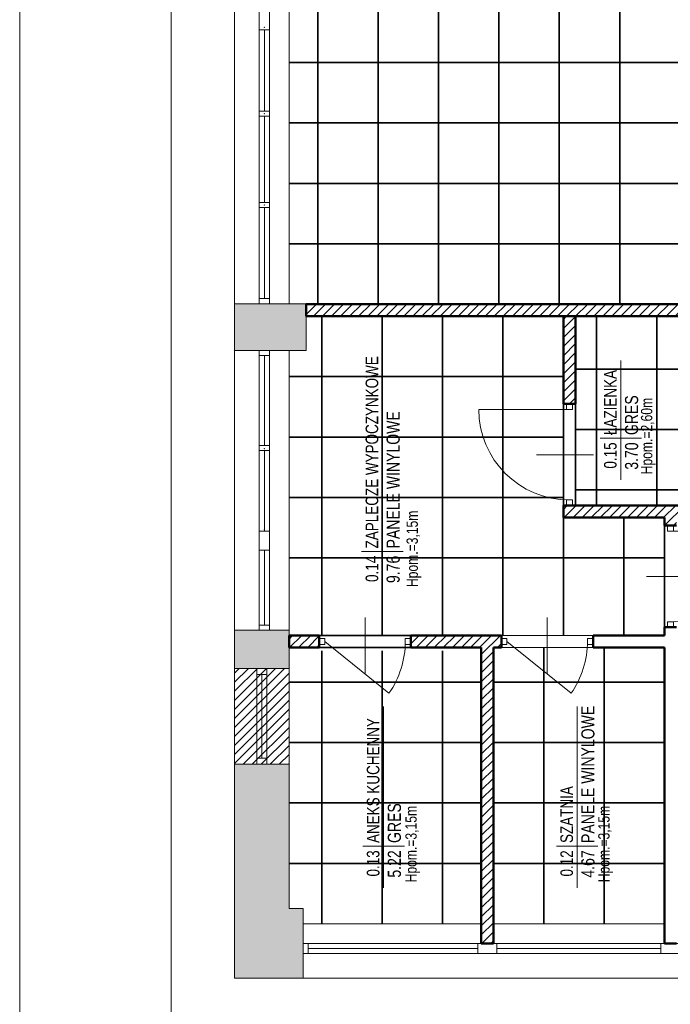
# Model space of a CAD drawing. Header units: millimetres. Extents: x 27490 to 108194, y -40520 to 41185.
# Tile 35 of 65: x 38965 to 39611, y -31262 to -30284. Entities that reach past the tile are written whole.
import ezdxf
from ezdxf.enums import TextEntityAlignment as Align

# ---------------------------------------------------------------- set-up
doc = ezdxf.new("R2010")
doc.units = ezdxf.units.MM
doc.linetypes.add('DASHEDX2', pattern=[1.5, 1, -0.5])
doc.layers.get('0').update_dxf_attribs({"lineweight": 18})
doc.layers.get('Defpoints').update_dxf_attribs({"lineweight": 18})
for name, color, linetype, lineweight in [('BA_met', 7, 'Continuous', 18), ('Cienka', 7, 'Continuous', 18), ('M_Ramki rysunków', 2, 'Continuous', 18), ('PG_PRZERYWANE_ŚREDNIE', 1, 'DASHEDX2', 18), ('PG_WIDOKOWE_CIENKIE', 1, 'Continuous', 18), ('PG_WYPOSAŻENIE', 1, 'Continuous', 18), ('PG_ŚCIANY_DZIAŁOWE', 3, 'Continuous', 18), ('Przekrojowa', 60, 'Continuous', 18), ('Wyposażenie', 134, 'Continuous', 18), ('WYPOSAŻENIE GARAŻU', 253, 'Continuous', 5)]:
    doc.layers.add(name, color=color, linetype=linetype, lineweight=lineweight)
doc.styles.add('BIKTC', font='bikromsw.shx', dxfattribs={"width": 0.8})
doc.styles.add('ROMANS', font='bikromsw.shx', dxfattribs={"width": 0.8})
pattern_1 = [(45, (-11509.016, 3501.0586), (-4.49012806, 4.49012806), [])]

# ---------------------------------------------------------------- blocks, each defined once
blk = doc.blocks.new('jamb')
blk.add_lwpolyline([(-0.5, -0.5), (-0.5, 0.5), (0.5, 0.5), (0.5, -0.5)], close=True)
blk = doc.blocks.new('A$C6b6b2cc1')
at = {"color": 5, "lineweight": 20}
for p, q in [((17.9, 91), (29.9, 91)), ((17.9, 0), (29.9, 0))]:
    blk.add_line(p, q, dxfattribs=at)
for p, q in [((20.9, 85.5), (20.9, 91)), ((20.9, 91), (26.9, 91)), ((26.9, 91), (26.9, 85.5)), ((26.9, 85.5), (20.9, 85.5))]:
    blk.add_line(p, q)
at = {"color": 0, "extrusion": (0, 0, -1)}
blk.add_line((23.9, 5.5), (75.47, 69.26), dxfattribs=at)
at = {"extrusion": (0, 0, -1)}
blk.add_line((56.49, 45.5), (0, 45.5), dxfattribs=at)
at = {"color": 0, "extrusion": (0, 0, -1)}
blk.add_arc((-23.9, -4.5), 90, 90, 124.95948, dxfattribs=at)
at = {"layer": 'WYPOSAŻENIE GARAŻU', "color": 240, "true_color": 0xed1f24, "xscale": 5.5, "yscale": 5.999999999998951, "zscale": 5.5, "rotation": 90}
blk.add_blockref('jamb', (23.9, 2.75), dxfattribs=at)
blk = doc.blocks.new('dr1h901')
at = {"color": 0}
blk.add_line((-0.5, 0), (-0.5, 1), dxfattribs=at)
blk.add_line((0, 0.362), (0, -0.266))
blk.add_arc((-0.5, 0), 1, 0, 90, dxfattribs=at)
blk = doc.blocks.new('A$Cb1b4349b')
at = {"layer": 'WYPOSAŻENIE GARAŻU', "color": 240, "true_color": 0xed1f24, "xscale": 5.5, "yscale": 5.999999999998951, "zscale": 5.5, "rotation": 90}
for p in [(23.9, 98.25), (23.9, 2.75)]:
    blk.add_blockref('jamb', p, dxfattribs=at)
at = {"layer": 'WYPOSAŻENIE GARAŻU', "color": 1, "xscale": -90, "yscale": 90, "zscale": -90, "rotation": 270}
blk.add_blockref('dr1h901', (23.9, 50.5), dxfattribs=at)
blk = doc.blocks.new('bikmet')
blk.add_line((0, 1.65), (0, -1.65))
at = {"style": 'ROMANS', "width": 0.8}
blk.add_attdef('NRPOM', text='', height=1, dxfattribs=at).set_placement((-0.333, 0.333), align=Align.RIGHT)
blk.add_attdef('NWAPOM', (0.25, 0.333), '', height=1, dxfattribs=at)
blk.add_attdef('RAREA', text='', height=1.042, dxfattribs=at).set_placement((-0.333, -0.333), align=Align.TOP_RIGHT)
blk.add_attdef('PODLOGA', text='', height=1.042, dxfattribs=at).set_placement((0.25, -0.333), align=Align.TOP_LEFT)

msp = doc.modelspace()

# ---------------------------------------------------------------- hatches: boundary and pattern name
at = {"layer": 'PG_WIDOKOWE_CIENKIE', "lineweight": 18}
h = msp.add_hatch(dxfattribs=at)
h.set_pattern_fill('LINE', scale=2, angle=45)
h.set_pattern_definition(pattern_1)
h.paths.add_polyline_path([(39249.33, -30566.77), (39778.83, -30566.77), (39778.83, -30578.77), (39249.33, -30578.77)])
h = msp.add_hatch(dxfattribs=at)
h.set_pattern_fill('LINE', scale=2, angle=45)
h.set_pattern_definition(pattern_1)
h.paths.add_polyline_path([(39516.83, -30578.77), (39504.83, -30578.77), (39504.83, -30665.77), (39516.83, -30665.77)])
h = msp.add_hatch(dxfattribs=at)
h.set_pattern_fill('LINE', scale=2, angle=45)
h.set_pattern_definition(pattern_1)
h.paths.add_polyline_path([(39829.83, -30766.77), (39516.83, -30766.77), (39504.83, -30766.77), (39504.83, -30778.77), (39605.33, -30778.77), (39605.33, -30786.77), (39617.33, -30786.77), (39617.33, -30778.77), (39829.83, -30778.77)])
h = msp.add_hatch(dxfattribs=at)
h.set_pattern_fill('LINE', scale=2, angle=45)
h.set_pattern_definition(pattern_1)
h.paths.add_polyline_path([(39262.33, -30895.77), (39232.33, -30895.77), (39232.33, -30907.77), (39262.33, -30907.77)])
h = msp.add_hatch(dxfattribs=at)
h.set_pattern_fill('LINE', scale=2, angle=45)
h.set_pattern_definition(pattern_1)
h.paths.add_polyline_path([(39443.33, -30895.77), (39353.33, -30895.77), (39353.33, -30907.77), (39423.33, -30907.77), (39423.33, -31201.77), (39435.33, -31201.77), (39435.33, -30907.77), (39443.33, -30907.77)])
h = msp.add_hatch(dxfattribs=at)
h.set_pattern_fill('LINE', scale=2, angle=45)
h.set_pattern_definition([(45, (-11490.601, -3608.82), (-4.49012806, 4.49012806), [])])
h.paths.add_polyline_path([(39178.33, -30928.77), (39232.33, -30928.77), (39232.33, -31023.77), (39178.33, -31023.77)])
at = {"layer": 'PG_ŚCIANY_DZIAŁOWE', "true_color": 0x939598, "transparency": 33554610}
h = msp.add_hatch(color=252, dxfattribs=at)
h.dxf.hatch_style = 1
h.paths.add_polyline_path([(39249.33, -30566.27), (39178.33, -30566.27), (39178.33, -30612.77), (39232.33, -30612.77), (39249.33, -30612.77)])
h = msp.add_hatch(color=252, dxfattribs=at)
h.dxf.hatch_style = 1
h.paths.add_polyline_path([(39232.33, -30890.77), (39178.33, -30890.77), (39178.33, -30928.77), (39232.33, -30928.77)])
h = msp.add_hatch(color=252, dxfattribs=at)
h.dxf.hatch_style = 1
h.paths.add_polyline_path([(39232.33, -31023.77), (39193.21, -31023.77), (39193.21, -31091.26), (39178.33, -31091.26), (39178.33, -31236.27), (39246.33, -31236.27), (39246.33, -31182.27), (39246.33, -31167.27), (39232.33, -31167.27)])
h.paths.add_polyline_path([(39193.21, -31023.77), (39178.33, -31023.77), (39178.33, -31091.26), (39193.21, -31091.26)], flags=17)

# ---------------------------------------------------------------- linework, layer by layer
for p, q in [((39178.33, -30928.77), (39178.33, -28766.27)), ((39202.83, -30566.27), (39202.83, -30012.27)), ((39212.83, -30566.27), (39212.83, -30012.27)), ((39232.33, -30012.27), (39232.33, -30566.27)), ((39212.83, -30294.27), (39202.83, -30294.27)), ((39207.83, -30374.94), (39207.83, -30294.27)), ((39212.83, -30374.94), (39202.83, -30374.94)), ((39212.83, -30379.94), (39202.83, -30379.94)), ((39207.83, -30465.6), (39207.83, -30379.94)), ((39212.83, -30465.6), (39202.83, -30465.6)), ((39212.83, -30470.6), (39202.83, -30470.6)), ((39207.83, -30561.27), (39207.83, -30470.6)), ((39249.33, -30566.27), (39178.33, -30566.27)), ((39212.83, -30561.27), (39202.83, -30561.27)), ((39212.83, -30566.27), (39202.83, -30566.27)), ((39249.33, -30612.77), (39249.33, -30566.27)), ((39232.33, -30612.77), (39178.33, -30612.77)), ((39202.83, -30890.77), (39202.83, -30612.77)), ((39212.83, -30612.77), (39202.83, -30612.77)), ((39212.83, -30890.77), (39212.83, -30612.77)), ((39249.33, -30612.77), (39232.33, -30612.77)), ((39232.33, -30612.77), (39232.33, -30928.77)), ((39232.33, -30612.77), (39249.33, -30612.77)), ((39212.83, -30617.77), (39202.83, -30617.77)), ((39207.83, -30707.02), (39207.83, -30617.77)), ((39212.83, -30707.02), (39202.83, -30707.02)), ((39212.83, -30712.02), (39202.83, -30712.02)), ((39207.83, -30792.27), (39207.83, -30712.02)), ((39212.83, -30792.27), (39202.83, -30792.27)), ((39212.83, -30811.27), (39202.83, -30811.27)), ((39207.83, -30885.77), (39207.83, -30811.27)), ((39232.33, -30814.77), (39232.33, -30806.77)), ((39212.83, -30885.77), (39202.83, -30885.77)), ((39232.33, -30890.77), (39178.33, -30890.77)), ((39232.33, -30890.77), (39232.33, -30895.77)), ((39232.33, -30928.77), (39178.33, -30928.77)), ((39178.33, -30928.77), (39178.33, -31023.77)), ((39200.33, -30928.77), (39200.33, -30934.77)), ((39210.33, -30928.77), (39210.33, -30934.77)), ((39232.33, -30928.77), (39232.33, -31023.77)), ((39210.33, -30934.77), (39200.33, -30934.77)), ((39200.33, -30934.77), (39200.33, -31017.77)), ((39205.33, -30934.77), (39205.33, -31017.77)), ((39210.33, -30934.77), (39210.33, -31017.77)), ((39178.33, -31236.27), (39178.33, -31023.77)), ((39232.33, -31023.77), (39178.33, -31023.77)), ((39210.33, -31017.77), (39200.33, -31017.77)), ((39200.33, -31017.77), (39200.33, -31023.77)), ((39210.33, -31017.77), (39210.33, -31023.77)), ((39232.33, -31023.77), (39232.33, -31167.27)), ((39232.33, -31167.27), (39246.33, -31167.27)), ((39246.33, -31182.27), (39246.33, -31167.27)), ((39423.33, -31182.27), (39246.33, -31182.27)), ((39246.33, -31182.27), (39246.33, -31236.27)), ((39605.33, -31182.27), (39435.33, -31182.27)), ((39246.33, -31201.77), (39246.33, -31211.77)), ((39801.83, -31201.77), (39246.33, -31201.77)), ((39251.33, -31201.77), (39251.33, -31211.77)), ((39419.83, -31211.77), (39419.83, -31201.77)), ((39438.83, -31211.77), (39438.83, -31201.77)), ((39801.83, -31211.77), (39246.33, -31211.77)), ((39419.83, -31206.77), (39251.33, -31206.77)), ((39601.83, -31206.77), (39438.83, -31206.77)), ((40639.33, -31236.27), (39178.33, -31236.27))]:
    msp.add_line(p, q)
at = {"lineweight": 20}
msp.add_line((39601.83, -31211.77), (39601.83, -31201.77), dxfattribs=at)
for points in [[(39249.33, -30566.77), (39778.83, -30566.77), (39778.83, -30578.77), (39249.33, -30578.77)], [(39178.33, -30928.77), (39232.33, -30928.77), (39232.33, -31023.77), (39178.33, -31023.77)]]:
    msp.add_lwpolyline(points, close=True)
for p in [(39207.83, -30291.77), (39207.83, -30291.77), (39207.83, -30291.77), (39207.83, -30291.77), (39207.83, -30377.44), (39207.83, -30377.44), (39207.83, -30377.44), (39207.83, -30377.44), (39207.83, -30468.1), (39207.83, -30468.1), (39207.83, -30468.1), (39207.83, -30468.1), (39207.83, -30710.44), (39207.83, -30710.44), (39207.83, -30710.44), (39207.83, -30710.44), (39207.83, -30790.6), (39207.83, -30790.6), (39207.83, -30790.6), (39207.83, -30790.6)]:
    msp.add_point(p)
at = {"layer": 'BA_met', "color": 18, "true_color": 0x000000}
for p, q in [((39325.1, -30853.96), (39325.1, -30591.55)), ((39561.92, -30741.32), (39561.92, -30622.59)), ((39326.31, -31146.59), (39326.31, -30966.45)), ((39518.56, -31146.59), (39518.56, -30966.45))]:
    msp.add_line(p, q, dxfattribs=at)
at = {"layer": 'Cienka'}
msp.add_line((39516.83, -30578.77), (39616.83, -30578.77), dxfattribs=at)
at = {"layer": 'Defpoints', "color": 18, "lineweight": 18, "true_color": 0x000000}
msp.add_lwpolyline([(41934.83, -27978.8), (41934.83, -32178.8), (38964.83, -32178.8), (38964.83, -27978.8)], close=True, dxfattribs=at)
at = {"layer": 'M_Ramki rysunków'}
msp.add_lwpolyline([(39116.01, -28028.8), (41886.01, -28028.8), (41884.83, -32128.8), (39114.83, -32128.8)], close=True, dxfattribs=at)
at = {"layer": 'PG_PRZERYWANE_ŚREDNIE', "color": 6, "linetype": 'ByBlock', "lineweight": 35, "ltscale": 15}
for p, q in [((39260.83, -29605.27), (39260.83, -30566.77)), ((39320.83, -29605.27), (39320.83, -30566.77)), ((39380.83, -29605.27), (39380.83, -30566.77)), ((39440.83, -29605.27), (39440.83, -30566.77)), ((39500.83, -29605.27), (39500.83, -30566.77)), ((39560.83, -29605.27), (39560.83, -30566.77)), ((40004.83, -30326.77), (39232.33, -30326.77)), ((40004.83, -30386.77), (39232.33, -30386.77)), ((39826.83, -30446.77), (39232.33, -30446.77)), ((39826.83, -30506.77), (39232.33, -30506.77)), ((39778.83, -30566.77), (39249.33, -30566.77)), ((39264.83, -30578.77), (39264.83, -30895.77)), ((39324.83, -30578.77), (39324.83, -30895.77)), ((39384.83, -30578.77), (39384.83, -30895.77)), ((39444.83, -30578.77), (39444.83, -30895.77)), ((39504.83, -30578.77), (39504.83, -30895.77)), ((39537.83, -30578.77), (39537.83, -30766.77)), ((39597.83, -30578.77), (39597.83, -30766.77)), ((39516.83, -30631.27), (39717.83, -30631.27)), ((39504.83, -30638.77), (39232.33, -30638.77)), ((39516.83, -30665.77), (39516.83, -30766.77)), ((39516.83, -30691.27), (39717.83, -30691.27)), ((39504.83, -30698.77), (39232.33, -30698.77)), ((39516.83, -30751.27), (39717.83, -30751.27)), ((39504.83, -30758.77), (39232.33, -30758.77)), ((39564.83, -30778.77), (39564.83, -30895.77)), ((39605.33, -30786.77), (39605.33, -30887.77)), ((39605.33, -30818.77), (39232.33, -30818.77)), ((39262.33, -30895.77), (39353.33, -30895.77)), ((39353.33, -30907.77), (39262.33, -30907.77)), ((39485.33, -30907.77), (39485.33, -31182.27)), ((39545.33, -30907.77), (39545.33, -31182.27)), ((39264.83, -30911.27), (39264.83, -31182.27)), ((39324.83, -30911.27), (39324.83, -31182.27)), ((39384.83, -30911.27), (39384.83, -31182.27)), ((39423.33, -30942.27), (39232.33, -30942.27)), ((39605.33, -30942.27), (39435.33, -30942.27)), ((39423.33, -31002.27), (39232.33, -31002.27)), ((39605.33, -31002.27), (39435.33, -31002.27)), ((39423.33, -31062.27), (39232.33, -31062.27)), ((39605.33, -31062.27), (39435.33, -31062.27)), ((39423.33, -31122.27), (39232.33, -31122.27)), ((39605.33, -31122.27), (39435.33, -31122.27))]:
    msp.add_line(p, q, dxfattribs=at)
at = {"layer": 'PG_WIDOKOWE_CIENKIE', "color": 18, "lineweight": 50, "true_color": 0x000000}
for p, q in [((39249.33, -30566.77), (39778.83, -30566.77)), ((39249.33, -30566.77), (39249.33, -30578.77)), ((39249.33, -30578.77), (39778.83, -30578.77)), ((39504.83, -30665.77), (39504.83, -30578.77)), ((39516.83, -30665.77), (39516.83, -30578.77)), ((39516.83, -30665.77), (39504.83, -30665.77)), ((39504.83, -30778.77), (39504.83, -30766.77)), ((39516.83, -30766.77), (39504.83, -30766.77)), ((39516.83, -30766.77), (39829.83, -30766.77)), ((39504.83, -30778.77), (39605.33, -30778.77)), ((39605.33, -30786.77), (39605.33, -30778.77)), ((39605.33, -30786.77), (39617.33, -30786.77)), ((39605.33, -30895.77), (39605.33, -30887.77)), ((39605.33, -30887.77), (39617.33, -30887.77)), ((39232.33, -30895.77), (39262.33, -30895.77)), ((39232.33, -30895.77), (39232.33, -30907.77)), ((39262.33, -30907.77), (39262.33, -30895.77)), ((39353.33, -30895.77), (39443.33, -30895.77)), ((39353.33, -30907.77), (39353.33, -30895.77)), ((39443.33, -30907.77), (39443.33, -30895.77)), ((39534.33, -30895.77), (39605.33, -30895.77)), ((39534.33, -30907.77), (39534.33, -30895.77)), ((39232.33, -30907.77), (39262.33, -30907.77)), ((39353.33, -30907.77), (39423.33, -30907.77)), ((39423.33, -31201.77), (39423.33, -30907.77)), ((39435.33, -30907.77), (39443.33, -30907.77)), ((39435.33, -31201.77), (39435.33, -30907.77)), ((39534.33, -30907.77), (39605.33, -30907.77)), ((39605.33, -31201.77), (39605.33, -30907.77)), ((39423.33, -31201.77), (39435.33, -31201.77)), ((39605.33, -31201.77), (39617.33, -31201.77))]:
    msp.add_line(p, q, dxfattribs=at)
at = {"layer": 'Przekrojowa'}
for p, q in [((39443.33, -30895.77), (39534.33, -30895.77)), ((39443.33, -30907.77), (39534.33, -30907.77))]:
    msp.add_line(p, q, dxfattribs=at)
at = {"layer": 'Wyposażenie', "color": 7, "lineweight": 0}
msp.add_line((39423.33, -30970.77), (39423.33, -30910.77), dxfattribs=at)

# ---------------------------------------------------------------- block references
at = {"color": 5, "lineweight": 20}
for name, p, rotation in [('A$Cb1b4349b', (39534.73, -30665.77), 180), ('A$C6b6b2cc1', (39262.33, -30877.87), 270), ('A$C6b6b2cc1', (39443.33, -30877.87), 270)]:
    msp.add_blockref(name, p, dxfattribs=dict(at, rotation=rotation))
at = {"color": 5, "lineweight": 20, "xscale": -1, "rotation": 180}
msp.add_blockref('A$Cb1b4349b', (39587.44, -30786.77), dxfattribs=at)
at = {"layer": 'BA_met', "color": 18, "true_color": 0x000000, "xscale": 12.5, "yscale": 12.5, "zscale": 12.5, "rotation": 90}
for p, values in [((39325.1, -30812.54), {'NRPOM': '0.14', 'NWAPOM': 'ZAPLECZE WYPOCZYNKOWE', 'RAREA': '9.76', 'PODLOGA': 'PANELE WINYLOWE'}), ((39561.92, -30699.91), {'NRPOM': '0.15', 'NWAPOM': 'ŁAZIENKA', 'RAREA': '3.70', 'PODLOGA': 'GRES'}), ((39518.56, -31105.17), {'NRPOM': '0.12', 'NWAPOM': 'SZATNIA', 'RAREA': '4.67', 'PODLOGA': 'PANELE WINYLOWE'}), ((39326.31, -31105.17), {'NRPOM': '0.13', 'NWAPOM': 'ANEKS KUCHENNY', 'RAREA': '5.22', 'PODLOGA': 'GRES'})]:
    msp.add_blockref('bikmet', p, dxfattribs=at).add_auto_attribs(values)

# ---------------------------------------------------------------- texts
at = {"layer": 'PG_WYPOSAŻENIE', "color": 18, "true_color": 0x000000, "char_height": 11.25, "attachment_point": 1, "rotation": 90, "style": 'BIKTC'}
for s, insert in [('Hpom.=2,60m', (39581.94, -30735.79)), ('Hpom.=3,15m', (39349.08, -30847.8)), ('Hpom.=3,15m', (39347.9, -31141.14)), ('Hpom.=3,15m', (39539.51, -31141.04))]:
    msp.add_mtext_dynamic_manual_height_columns(s, width=976.0193, gutter_width=75, heights=[0], dxfattribs=dict(at, insert=insert))

doc.saveas('drawing.dxf')
